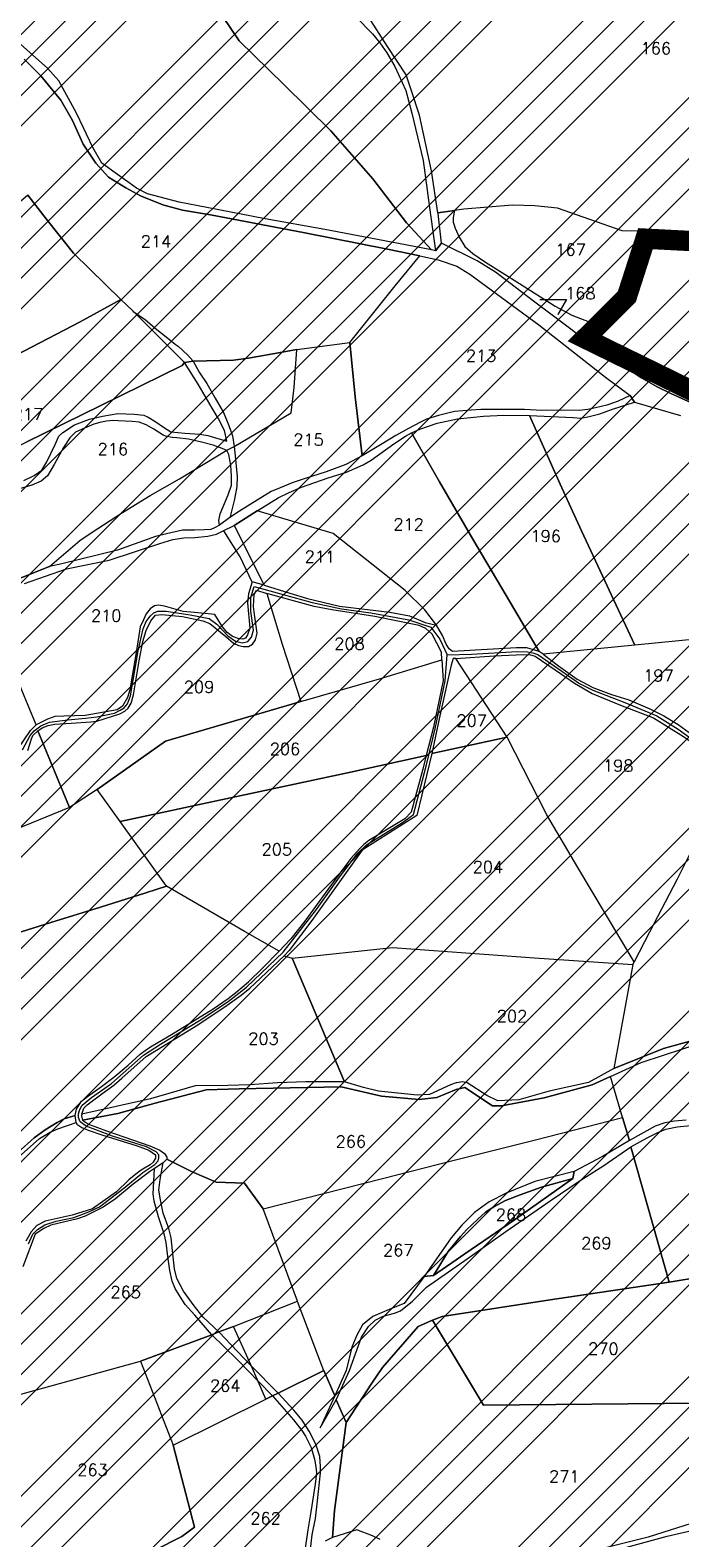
# Model space of a CAD drawing. Header units: metres. Extents: x 578835 to 593571, y 248557 to 255108.
# Tile 29 of 251: x 580615 to 580807, y 251923 to 252367. Entities that reach past the tile are written whole.
import ezdxf

# ---------------------------------------------------------------- set-up
doc = ezdxf.new("R2010")
doc.units = ezdxf.units.M
doc.linetypes.add('CACHEX2', pattern=[0.75, 0.5, -0.25])
doc.linetypes.add('SOLID_LINE', pattern=[0])
for name, color, linetype, lineweight in [('Cad-HYDROGRAPHI_COURS_D_EAU28', 5, 'SOLID_LINE', 0), ('Cad-PARCELLAIRE_PARCELLE1', 250, 'SOLID_LINE', 0), ('Cad-RESEAU_ROUT_AXE_DE_VOIE26', 255, 'SOLID_LINE', 0), ('Cad-RESEAU_ROUT_LIMITE_DE_VOIE_P23', 8, 'SOLID_LINE', 0), ('Cad-TOPONYMIE_DETAIL_PARCELLAIR181', 7, 'SOLID_LINE', 0), ('Cad-TOPONYMIE_NUMERO_DE_PARCELL182', 250, 'SOLID_LINE', 0), ('PLU', 7, 'CACHEX2', 5), ('PPRIF - contour', 10, 'Continuous', 9)]:
    doc.layers.add(name, color=color, linetype=linetype, lineweight=lineweight)
doc.styles.add('TEXTSTYLE_45_11', font='txt.shx', dxfattribs={"oblique": 50})

msp = doc.modelspace()

# ---------------------------------------------------------------- hatches: boundary and pattern name
at = {"layer": 'PPRIF - contour', "lineweight": 15}
h = msp.add_hatch(dxfattribs=at)
h.set_pattern_fill('ANSI34', color=30, scale=2, style=0)
h.paths.add_polyline_path([(583168.56, 249236.59), (583178.02, 249273.37), (583184.15, 249314.36), (583186.86, 249348.54), (583183.82, 249412.65), (583188.31, 249497.75), (583209.56, 249638.59), (583209.57, 249654.16), (583202.87, 249764.69), (583181.22, 249772.54), (583212.18, 249841.81), (583235.33, 249974.64), (583193.51, 249985.09), (583186.04, 250045.54), (583188.28, 250067.18), (583195.8, 250078.07), (583245.78, 250078.37), (583251.01, 250132.85), (583194.25, 250138.82), (583209.94, 250168.32), (583209.19, 250188.47), (583208.21, 250203.8), (583217.43, 250267.61), (583213.64, 250277.41), (583256.98, 250284.74), (583262.34, 250350.34), (583266.18, 250436.39), (583274.5, 250436.7), (583214.43, 250499.33), (583184.56, 250537.39), (583218.91, 250547.09), (583241.07, 250552.07), (583269.68, 250547.09), (583271.18, 250569.48), (583274.91, 250580.67), (583286.48, 250597.77), (583293.66, 250716.62), (583278.73, 250731.44), (583193.67, 250750.25), (583156.78, 250759.28), (583135.71, 250831.5), (583141.39, 250856.49), (583145.69, 250864.01), (583161.1, 250891.6), (583169.34, 250905.21), (583172.57, 250920.26), (583171.49, 250936.38), (583169.31, 250950.6), (583181.85, 251003.26), (583206.95, 251084.03), (583216.62, 251114.12), (583232.39, 251161.77), (583245.29, 251209.41), (583234.54, 251210.94), (583234.1, 251288.09), (583244.66, 251288.39), (583237.9, 251328.73), (583229.54, 251356.01), (583200.13, 251357.42), (583190.46, 251371.39), (583189.74, 251379.63), (583190.1, 251406.14), (583244.22, 251415.82), (583256.04, 251419.04), (583270.74, 251430.86), (583295.47, 251440.89), (583325.21, 251451.64), (583340.94, 251464.43), (583366, 251457.91), (583398.59, 251444.88), (583422.15, 251436.37), (583417.63, 251462.92), (583418.14, 251495.99), (583409.11, 251546.1), (583400.09, 251585.18), (583359.99, 251579.17), (583344.95, 251609.23), (583333.92, 251624.76), (583325.9, 251633.28), (583319.39, 251648.31), (583296.33, 251649.31), (583292.32, 251666.85), (583282.01, 251764.42), (583240.65, 251790.03), (583212.78, 251805.76), (583221.32, 251831.82), (583251.44, 251830.48), (583273.02, 251828.23), (583262.67, 251903.93), (583199.69, 251895.44), (583192.95, 251945.32), (583256.33, 251954.31), (583243.74, 252050.47), (583214.52, 252068.27), (583208.68, 252073.66), (583201.93, 252137.92), (583178.11, 252135.22), (583183.95, 252176.12), (583226.69, 252181.65), (583216.8, 252253.1), (583210.96, 252307.92), (583193.36, 252422.33), (583178.97, 252519.84), (583167.73, 252607.66), (583178.52, 252614.4), (583188.29, 252625.39), (583184.93, 252642.05), (583192.13, 252639.75), (583210.89, 252641.9), (583205.05, 252676.95), (583200.1, 252708.47), (583205.05, 252708.02), (583194.96, 252797.38), (583191.02, 252799.28), (583173.51, 252800.6), (583168.08, 252797.59), (583165.67, 252793.82), (583165.69, 252787.69), (583073.05, 252815.41), (583065.66, 252814.13), (583065.94, 252812.7), (583046.85, 252808.33), (583047.04, 252816.04), (582997.15, 252812.42), (582995.86, 252782.45), (582980.16, 252787.72), (582949.89, 252804.92), (582947.27, 252800.69), (582935.19, 252777.61), (582924.38, 252768.8), (582917.32, 252760.63), (582910.91, 252748.5), (582903.76, 252736.42), (582880, 252724.86), (582817.58, 252706.15), (582782.59, 252696.37), (582747.69, 252696.56), (582653.19, 252726.32), (582583.51, 252736.7), (582547.53, 252745.89), (582391.95, 252693.83), (582342.71, 252696.56), (582258, 252701.11), (582228.89, 252730.03), (582194.3, 252754.65), (582137.15, 252749.12), (582028.37, 252701.22), (581997.03, 252701.83), (581923.09, 252643.99), (581895.44, 252653.82), (581782.97, 252699.88), (581749.17, 252724.45), (581694.48, 252730.59), (581626.87, 252779.73), (581623.69, 252832.13), (581568.99, 252867.14), (581549.94, 252902.76), (581520.9, 252875.84), (581488.95, 252861.1), (581415.1, 252871.66), (581333.97, 252861.22), (581285.87, 252845.9), (581226.26, 252859.41), (581213.27, 252848.96), (581176.79, 252829.19), (581135.62, 252832.26), (581093.83, 252851.3), (581026.18, 252865.71), (580894.22, 252859.98), (580764.18, 252821.75), (580666.25, 252837.89), (580606.97, 252807.31), (580553.37, 252825.96), (580518.38, 252831.19), (580426.24, 252844.58), (580314.78, 252864.48), (580232.54, 252861.61), (580193.34, 252877.86), (579737.68, 252731.06), (579339.29, 252594.91), (579467.34, 252529.95), (579492.26, 252526.53), (579537.88, 252506.87), (579628.29, 252501.98), (579673.34, 252488.27), (579756.55, 252421.24), (579801.62, 252412.32), (579849.52, 252376.66), (579890.09, 252373.24), (579954.11, 252362.98), (580003.08, 252331.22), (580020.69, 252319.86), (580037.79, 252307.65), (580048.55, 252295.44), (580067.12, 252269.55), (580095.49, 252178.46), (580127.66, 252086.63), (580157.22, 252011.67), (580209.32, 251928.46), (580208.41, 251858.24), (580196.24, 251818.11), (580206.29, 251790.3), (580227.07, 251716.54), (580274.53, 251673.98), (580324.82, 251599.61), (580345.2, 251567.99), (580352.27, 251548.44), (580380.56, 251474.57), (580498.13, 251465.11), (580632.34, 251425.65), (580688.87, 251403.81), (580903, 251328.66), (581057.22, 251304.45), (581128.89, 251277.45), (581306.24, 251176.53), (581363.6, 251156.15), (581418.4, 251079.72), (581465.72, 250967.17), (581546.02, 250830.88), (581604.72, 250760.44), (581621.29, 250710.76), (581635.31, 250677.64), (581677.37, 250643.25), (581761.5, 250538.8), (581878.03, 250481.58), (581978.36, 250416.05), (582083.64, 250336.15), (582132.06, 250252.96), (582193.12, 250147.32), (582211.34, 250118.18), (582217.79, 250080.35), (582244.22, 249930.09), (582252.92, 249788.8), (582279.87, 249720.73), (582264.14, 249693.23), (582229.1, 249576.98), (582243.69, 249504.21), (582236.53, 249458.37), (582233.12, 249417.21), (582207.89, 249404.14), (582210.7, 249314.66), (582282.52, 249136.36), (582365.79, 249069.63), (582329.51, 248868.66), (582370.33, 248802.93), (582389.99, 248830.88), (582435.35, 248829.37), (582475.81, 248930.64), (582488.18, 248933.83), (582505.04, 248934.94), (582536.56, 248931.03), (582545.58, 248873.46), (582547.73, 248837.81), (582559.27, 248733.3), (582660.26, 248731.96), (582707.75, 248722.61), (582711.09, 248844.25), (582713.77, 248853.61), (582730.11, 248933.31), (582770.57, 249048.63), (582781.22, 249070.77), (582782.86, 249074.05), (582786.69, 249073.51), (582794.34, 249066.4), (582795.98, 249060.39), (582802, 249037.44), (582837.54, 249029.24), (582847.92, 249019.4), (582859.41, 249022.68), (582870.89, 249021.59), (582882.91, 249029.79), (582897.68, 249024.87), (582894.41, 249004.61), (582898.78, 248991.5), (582903.16, 248984.94), (582914.71, 248986.01), (582980.86, 249040.12), (583036.72, 249107.47), (583089.79, 249152.85), (583096.96, 249144.66), (583169.29, 249123.72), (583150.9, 249178.85), (583158.77, 249200.15)])

# ---------------------------------------------------------------- linework, layer by layer
at = {"layer": 'Cad-HYDROGRAPHI_COURS_D_EAU28'}
for points in [[(580711.14, 252371.31), (580716.08, 252366.37), (580718.28, 252363.66), (580720.26, 252360.71), (580722.66, 252356.67), (580725.88, 252349.57), (580727.67, 252342.93), (580731.06, 252328.94), (580732.87, 252315.15), (580734.66, 252302.37), (580736.45, 252304.64), (580735.4, 252313.36), (580735.3, 252313.58), (580733.45, 252325.9), (580729.95, 252342.33), (580727.54, 252349.49), (580725.99, 252354.26), (580720.51, 252362.62), (580714.66, 252371.61)], [(580815.15, 252255.22), (580804.01, 252260.31), (580799.99, 252262.21), (580795.4, 252264.84), (580788.94, 252269.1), (580783.36, 252272.87), (580779.44, 252275.33), (580779.44, 252275.33), (580779.44, 252275.33), (580774.93, 252278.97), (580763.95, 252287.2), (580752.33, 252296.04), (580746.95, 252299.38), (580736.45, 252304.64), (580734.66, 252302.37), (580733.5, 252302.61), (580721.68, 252304.87), (580702.01, 252308.58), (580684.43, 252311.8), (580667.18, 252315.16), (580659.05, 252316.72), (580649.78, 252319.18), (580646.51, 252320.81), (580644.32, 252322.41), (580640.21, 252325.29), (580636.26, 252328.2), (580633.65, 252332.78), (580630.87, 252338.57), (580628.76, 252342.96), (580623.62, 252352.45), (580620.25, 252356.19), (580609.75, 252365.57)], [(580613.36, 252358.85), (580618.3, 252353.91), (580624.16, 252346.81), (580627.63, 252340.75), (580630.76, 252333.77), (580634.53, 252328.17), (580638.25, 252324.02), (580643.3, 252320.87), (580647.69, 252318.57), (580654.25, 252315.88), (580660.07, 252314.35), (580668.27, 252312.91), (580696.15, 252307.65), (580720.45, 252302.86), (580730.01, 252300.88), (580735.39, 252299.65), (580740.98, 252297.77), (580744.81, 252295.42), (580765.09, 252280.49), (580784.75, 252265.07), (580792.04, 252259.66), (580793.34, 252257.75), (580806.87, 252253.76)], [(580613.5, 252204.25), (580625.83, 252208.52), (580638.47, 252211.13), (580653.4, 252216.05), (580657.17, 252217.25), (580660.42, 252217.74), (580663.71, 252217.79), (580667.56, 252218.22), (580670.07, 252218.76), (580672.21, 252219.83), (580675.29, 252221.32), (580682.1, 252225.68), (580688.3, 252229.53), (580691.46, 252231.12), (580695.12, 252232.66), (580703.05, 252235.44), (580708.44, 252237.11), (580713.29, 252239.19), (580715.65, 252240.61), (580722.33, 252245.4), (580725.85, 252247.7), (580727.59, 252248.62), (580730.05, 252249.72), (580735.1, 252251.47), (580741.18, 252252.76), (580748.85, 252253.61), (580754.84, 252253.89), (580762.36, 252253.74), (580775.26, 252253.14), (580777.51, 252252.99), (580779.53, 252253.37), (580783.09, 252254.23), (580786.84, 252255.66), (580793.34, 252257.75), (580792.04, 252259.66), (580788.54, 252258.03), (580785.18, 252256.85), (580781.79, 252256.02), (580779.6, 252255.5), (580776.98, 252255.29), (580772.28, 252255.34), (580766.02, 252255.27), (580760.9, 252255.51), (580753.39, 252255.56), (580748.03, 252255.56), (580745.17, 252255.32), (580740.26, 252254.91), (580735.57, 252253.74), (580732.03, 252252.67), (580730.21, 252251.84), (580726.66, 252249.99), (580722.95, 252247.9), (580718.95, 252245.45), (580713.07, 252241.84), (580708.17, 252239.31), (580702.42, 252237.17), (580695.92, 252235.06), (580692.39, 252233.88), (580688.8, 252232.47), (580686.24, 252231.36), (580679.97, 252227.5), (580676.84, 252225.56), (580674.03, 252223.66), (580671, 252221.41), (580669.5, 252220.61), (580668.38, 252220.19), (580666.5, 252220.03), (580663.62, 252220.01), (580660.08, 252219.94), (580655.3, 252218.88), (580652.08, 252218.05), (580640.87, 252214.11), (580624.47, 252210.07), (580620.83, 252209.22), (580607.75, 252204.01)], [(580810.46, 252069.46), (580801.85, 252067.08), (580787.25, 252061.19), (580779.76, 252057.1), (580768.18, 252054.58), (580759.25, 252051.95), (580753.01, 252051.65), (580749.74, 252053.28), (580743.99, 252057.03), (580742.66, 252057.26), (580740.78, 252057), (580739.1, 252056.41), (580732.91, 252053.55), (580729.21, 252053.36), (580717.82, 252054.53), (580713.37, 252055.61), (580707.79, 252057.26), (580707.79, 252057.26), (580707.79, 252057.26), (580696.41, 252057.32), (580688.11, 252056.96), (580679.92, 252056.39), (580673.43, 252056.19), (580663.79, 252056.06), (580650.59, 252052.3), (580630.37, 252047.71), (580630.23, 252047.26), (580630.59, 252045.95), (580640.98, 252047.93), (580652.01, 252050.96), (580667.02, 252054.88), (580676.8, 252055.25), (580706.84, 252055.84), (580718.77, 252053.04), (580729.81, 252052.07), (580735.04, 252052.62), (580740.7, 252054.98), (580743.28, 252055.64), (580751.48, 252050.19), (580754.12, 252050.19), (580766.7, 252052.57), (580780.8, 252056.42), (580786.29, 252058.87), (580795.26, 252062.97), (580801.83, 252065.18), (580828.88, 252074.01)], [(580609.8, 252033.41), (580617.86, 252040.54), (580621.07, 252042.48), (580623.3, 252043.45), (580628.66, 252045.34), (580628.42, 252047.33), (580628.42, 252047.33), (580628.42, 252047.33), (580625.12, 252046.38), (580623.06, 252045.32), (580619.53, 252043.13), (580616.35, 252040.75), (580611.51, 252036.45)], [(580808.54, 252046.01), (580805.09, 252045.72), (580802.26, 252045.15), (580799.45, 252044.26), (580791.82, 252039.94), (580783.87, 252035.27), (580775.5, 252030.89), (580775.11, 252028.74), (580757.9, 252016.62), (580743.32, 252006.6), (580734.05, 252000.14), (580731.34, 251999.92), (580725.41, 251991.96), (580721.66, 251990.42), (580716.17, 251988.07), (580713.17, 251985.6), (580711.44, 251982.55), (580709.99, 251979.09), (580708.34, 251972.15), (580705, 251964.74), (580700.6, 251955.23), (580705.35, 251963.54), (580709.25, 251972.12), (580712.8, 251982), (580714.85, 251985.18), (580716.84, 251987.01), (580719.21, 251988.22), (580722.52, 251989.04), (580724.28, 251989.75), (580727.91, 251992.61), (580732.02, 251996.74), (580744.02, 252005.09), (580755.38, 252013.17), (580768.48, 252022.17), (580777.3, 252028.15), (580784.26, 252032.62), (580792.21, 252038.08), (580797.02, 252040.82), (580800.19, 252042.31), (580802.58, 252043.29), (580805.9, 252044.01), (580809.98, 252044.46)], [(580785.65, 251918.6), (580802.99, 251923.27), (580815.36, 251926.19), (580824.07, 251928.36), (580829.46, 251930.04), (580847.11, 251935.85), (580849.83, 251936.86), (580854.62, 251938.71), (580860.98, 251941.47), (580872.91, 251946.81), (580878.05, 251949.34), (580878.29, 251951.49), (580877.44, 251950.85), (580859.03, 251942.2), (580844.39, 251936.86), (580833.83, 251932.96), (580820.12, 251929.38), (580810.01, 251927.09), (580797.32, 251923.02), (580769.78, 251916.17)], [(580718.33, 251922.37), (580716.1, 251923.41), (580711.43, 251925.14), (580704.28, 251922.88), (580702.14, 251921.81)]]:
    msp.add_lwpolyline(points, dxfattribs=at)
msp.add_lwpolyline([(580775.11, 252028.74), (580775.5, 252030.89), (580763.96, 252027.93), (580755.52, 252024.44), (580750.45, 252021.91), (580746.1, 252018.75), (580742.37, 252014.99), (580739.3, 252011.28), (580731.34, 251999.92), (580734.05, 252000.14), (580738.4, 252007.3), (580741.98, 252011.72), (580743.8, 252013.66), (580747.09, 252016.83), (580749.39, 252018.81), (580751.81, 252020.46), (580755.28, 252022.31), (580759.59, 252024), (580765.92, 252026.19), (580775.11, 252028.74), (580775.11, 252028.74)], close=True, dxfattribs=at)
at = {"layer": 'Cad-PARCELLAIRE_PARCELLE1'}
for points in [[(580671.89, 252371.51), (580676.79, 252364.23), (580689.97, 252351.39), (580703.8, 252337.71), (580716.17, 252323.58), (580726.07, 252310.58), (580733.5, 252302.61), (580733.5, 252302.61), (580733.5, 252302.61), (580721.68, 252304.87), (580702.01, 252308.58), (580684.43, 252311.8), (580667.18, 252315.16), (580659.05, 252316.72), (580649.78, 252319.18), (580646.51, 252320.81), (580644.32, 252322.41), (580640.21, 252325.29), (580636.26, 252328.2), (580633.65, 252332.78), (580630.87, 252338.57), (580628.76, 252342.96), (580623.62, 252352.45), (580620.25, 252356.19), (580609.75, 252365.57)], [(580711.14, 252371.31), (580716.08, 252366.37), (580718.28, 252363.66), (580720.26, 252360.71), (580722.66, 252356.67), (580725.88, 252349.57), (580727.67, 252342.93), (580731.06, 252328.94), (580732.87, 252315.15), (580734.66, 252302.37), (580733.5, 252302.61), (580726.07, 252310.58), (580716.17, 252323.58), (580703.8, 252337.71), (580689.97, 252351.39), (580676.79, 252364.23), (580671.89, 252371.51)], [(580817.28, 252303.99), (580799.47, 252308.09), (580795.01, 252308.16), (580795.01, 252308.16), (580795.01, 252308.16), (580789.64, 252308.28), (580770.63, 252314.95), (580763.9, 252315.62), (580757.37, 252315.85), (580742.96, 252314.66), (580740.27, 252314.21), (580735.3, 252313.58), (580733.45, 252325.9), (580729.95, 252342.33), (580727.54, 252349.49), (580725.99, 252354.26), (580720.51, 252362.62), (580714.66, 252371.61)], [(580614.47, 252318.71), (580619.81, 252311.79), (580627.91, 252301.65), (580632.75, 252296.93), (580641.83, 252287.98), (580645.4, 252284.6), (580660.67, 252269.37), (580663.19, 252269.8), (580675.12, 252270.12), (580679.52, 252270.71), (580689.43, 252272.42), (580693.74, 252273.23), (580709.38, 252275.31), (580709.38, 252275.31), (580709.38, 252275.31), (580722.75, 252292.02), (580730.01, 252300.88), (580720.45, 252302.86), (580696.15, 252307.65), (580668.27, 252312.91), (580660.07, 252314.35), (580654.25, 252315.88), (580647.69, 252318.57), (580643.3, 252320.87), (580638.25, 252324.02), (580634.53, 252328.17), (580630.76, 252333.77), (580627.63, 252340.75), (580624.16, 252346.81), (580618.3, 252353.91), (580613.36, 252358.85)], [(580817.28, 252303.99), (580799.47, 252308.09), (580795.01, 252308.16), (580795.17, 252304.28), (580794.89, 252302.7), (580794.23, 252300.75), (580793.36, 252299.23), (580791.24, 252296.04), (580790.91, 252294.01), (580790.93, 252290.89), (580790.67, 252288.97), (580790.13, 252287.47), (580788.88, 252285.69), (580786.84, 252283.41), (580783.33, 252280.11), (580783.33, 252280.11), (580783.33, 252280.11), (580781.36, 252278.05), (580779.44, 252275.33), (580783.36, 252272.87), (580788.94, 252269.1), (580795.4, 252264.84), (580799.99, 252262.21), (580804.01, 252260.31), (580815.15, 252255.22)], [(580607.75, 252204.01), (580620.83, 252209.22), (580629.75, 252216.87), (580633.11, 252219.16), (580642.34, 252225.15), (580650.5, 252230.18), (580659.15, 252235.14), (580673.12, 252243.54), (580675.26, 252244.61), (580692.07, 252254.59), (580692.94, 252262.02), (580693.74, 252273.23), (580693.74, 252273.23), (580693.74, 252273.23), (580689.43, 252272.42), (580679.52, 252270.71), (580675.12, 252270.12), (580663.19, 252269.8), (580660.67, 252269.37), (580659.92, 252268.53), (580636.01, 252256.73), (580613.99, 252245.87)], [(580812.42, 252187.89), (580793.44, 252186.1), (580777.71, 252219.78), (580771.45, 252233.53), (580762.36, 252253.74), (580762.36, 252253.74), (580762.36, 252253.74), (580775.26, 252253.14), (580777.51, 252252.99), (580779.53, 252253.37), (580783.09, 252254.23), (580786.84, 252255.66), (580793.34, 252257.75), (580806.87, 252253.76)], [(580613.5, 252204.25), (580625.83, 252208.52), (580638.47, 252211.13), (580653.4, 252216.05), (580657.17, 252217.25), (580660.42, 252217.74), (580663.71, 252217.79), (580667.56, 252218.22), (580670.07, 252218.76), (580672.21, 252219.83), (580675.29, 252221.32), (580684.09, 252203.77), (580680.63, 252204.7), (580679.52, 252201.16), (580679.25, 252198.57), (580679.87, 252191.04), (580679.21, 252189.09), (580678.62, 252188.16), (580677.82, 252187.86), (580676.42, 252187.97), (580674.8, 252188.61), (580673.21, 252189.82), (580671.83, 252191.49), (580669.56, 252195.09), (580663.58, 252195.71), (580660.26, 252195.99), (580654.77, 252197.54), (580653.01, 252197.85), (580651.79, 252197.63), (580650.47, 252196.74), (580649.35, 252195.31), (580648.51, 252193.57), (580647.61, 252191.48), (580646.46, 252184.48), (580644.54, 252172.84), (580643.82, 252170.66), (580642.38, 252168.09), (580640.83, 252166.95), (580631.32, 252165.28), (580625.07, 252165.09), (580622.44, 252164.99), (580620.2, 252164.24), (580616.88, 252162.52), (580616.88, 252162.52), (580616.88, 252162.52), (580610.28, 252178.46)], [(580611.54, 252155.38), (580615.2, 252160.93), (580616.88, 252162.52), (580616.88, 252162.52), (580616.88, 252162.52), (580610.28, 252178.46)], [(580614.46, 252154.96), (580615.49, 252158.39), (580615.9, 252159.43), (580617.35, 252160.78), (580626.73, 252138.15), (580626.73, 252138.15), (580626.73, 252138.15), (580610.63, 252131.57)], [(580611.51, 252036.45), (580616.35, 252040.75), (580619.53, 252043.13), (580623.06, 252045.32), (580625.12, 252046.38), (580628.42, 252047.33), (580628.83, 252049.26), (580629.55, 252050.54), (580630.28, 252051.61), (580632.07, 252052.99), (580636.2, 252055.89), (580639.84, 252058.65), (580644, 252062.22), (580647.6, 252065.42), (580649.46, 252066.8), (580651.1, 252067.94), (580656.85, 252071.2), (580669.08, 252078.8), (580673.52, 252081.84), (580675.77, 252083.59), (580679.54, 252086.8), (580683.66, 252090.82), (580688.6, 252095.8), (580678.48, 252101.53), (580655.36, 252114.99), (580655.36, 252114.99), (580655.36, 252114.99), (580649.26, 252113.04), (580635.92, 252108.82), (580621.22, 252104.24), (580605.23, 252099.24)], [(580808.54, 252046.01), (580805.09, 252045.72), (580802.26, 252045.15), (580799.45, 252044.26), (580791.82, 252039.94), (580789.76, 252046.79), (580786.29, 252058.87), (580786.29, 252058.87), (580786.29, 252058.87), (580795.26, 252062.97), (580801.83, 252065.18), (580828.88, 252074.01)], [(580609.8, 252033.41), (580617.86, 252040.54), (580621.07, 252042.48), (580623.3, 252043.45), (580628.66, 252045.34), (580628.87, 252044.8), (580630.36, 252043.81), (580632.23, 252043.07), (580636.31, 252041.64), (580646.72, 252038.37), (580650.12, 252037.09), (580652.12, 252035.81), (580652.13, 252034.81), (580651.39, 252033.63), (580650.48, 252032.78), (580647.88, 252031.22), (580646.25, 252030.08), (580644.25, 252028.35), (580640.58, 252024.82), (580636.61, 252022.04), (580633.5, 252019.88), (580627.48, 252017.94), (580619.55, 252016.16), (580617.09, 252014.95), (580615.43, 252013.04), (580613.85, 252010.34)], [(580598.07, 251961.22), (580647.62, 251974.92), (580668.73, 251982.68), (580670.8, 251983.53), (580675.04, 251985.1), (580693.96, 251992.58), (580683.86, 252019.83), (580678.29, 252027.39), (580670.02, 252027.71), (580662.75, 252030.89), (580655.45, 252034.53), (580654.38, 252033.44), (580651.8, 252031.77), (580650.31, 252030.75), (580645.51, 252027.13), (580640.26, 252022.79), (580636.67, 252020.37), (580631.37, 252017.7), (580629.14, 252016.85), (580621.2, 252015.07), (580619.15, 252014.01), (580616.65, 252012.35), (580613, 252002.69)], [(580718.33, 251922.37), (580716.1, 251923.41), (580711.43, 251925.14), (580704.28, 251922.88), (580704.85, 251930.84), (580707.14, 251947.87), (580708.29, 251956.87), (580715.83, 251968.42), (580719.07, 251973.04), (580729.52, 251985.17), (580733.81, 251986.97), (580748.76, 251961.91), (580812.67, 251962.53), (580812.67, 251962.53), (580812.67, 251962.53), (580820.12, 251929.38), (580810.01, 251927.09), (580797.32, 251923.02), (580769.78, 251916.17)], [(580643.92, 251915.19), (580659.82, 251923.2), (580663.63, 251925.97), (580657.26, 251950.19), (580684.64, 251963.72), (580686.62, 251964.66), (580688.3, 251965.47), (580701.75, 251972.16), (580705, 251964.74), (580700.6, 251955.23), (580705.35, 251963.54), (580708.29, 251956.87), (580707.14, 251947.87), (580704.85, 251930.84), (580704.28, 251922.88), (580702.14, 251921.81)], [(580785.65, 251918.6), (580802.99, 251923.27), (580815.36, 251926.19), (580824.07, 251928.36), (580829.46, 251930.04), (580847.11, 251935.85), (580849.83, 251936.86), (580854.62, 251938.71), (580860.98, 251941.47), (580872.91, 251946.81), (580878.05, 251949.34), (580876.29, 251939.84), (580874.73, 251928.79), (580874.03, 251919.36)]]:
    msp.add_lwpolyline(points, dxfattribs=at)
for points in [[(580533.65, 252248.69), (580545.53, 252237.63), (580576.76, 252253.71), (580608.51, 252270.28), (580629.84, 252281.41), (580641.83, 252287.98), (580632.75, 252296.93), (580627.91, 252301.65), (580619.81, 252311.79), (580614.47, 252318.71), (580601.61, 252307.72), (580591, 252298.48), (580572.04, 252281.75), (580552.8, 252265.21), (580533.65, 252248.69), (580533.65, 252248.69)], [(580795.01, 252308.16), (580789.64, 252308.28), (580770.63, 252314.95), (580763.9, 252315.62), (580757.37, 252315.85), (580742.96, 252314.66), (580740.27, 252314.21), (580739.87, 252312.17), (580739.9, 252310.83), (580740.46, 252308.98), (580741.58, 252306.4), (580743.3, 252303.65), (580745.62, 252301.51), (580749.37, 252299.02), (580759.37, 252292.72), (580769.98, 252286.02), (580774.81, 252283.41), (580783.33, 252280.11), (580786.84, 252283.41), (580788.88, 252285.69), (580790.13, 252287.47), (580790.67, 252288.97), (580790.93, 252290.89), (580790.91, 252294.01), (580791.24, 252296.04), (580793.36, 252299.23), (580794.23, 252300.75), (580794.89, 252302.7), (580795.17, 252304.28), (580795.01, 252308.16), (580795.01, 252308.16)], [(580783.33, 252280.11), (580781.36, 252278.05), (580779.44, 252275.33), (580774.93, 252278.97), (580763.95, 252287.2), (580752.33, 252296.04), (580746.95, 252299.38), (580736.45, 252304.64), (580735.4, 252313.36), (580735.3, 252313.58), (580740.27, 252314.21), (580739.87, 252312.17), (580739.9, 252310.83), (580740.46, 252308.98), (580741.58, 252306.4), (580743.3, 252303.65), (580745.62, 252301.51), (580749.37, 252299.02), (580759.37, 252292.72), (580769.98, 252286.02), (580774.81, 252283.41), (580783.33, 252280.11), (580783.33, 252280.11)], [(580713.07, 252241.84), (580710.96, 252259.27), (580709.38, 252275.31), (580722.75, 252292.02), (580730.01, 252300.88), (580735.39, 252299.65), (580740.98, 252297.77), (580744.81, 252295.42), (580765.09, 252280.49), (580784.75, 252265.07), (580792.04, 252259.66), (580788.54, 252258.03), (580785.18, 252256.85), (580781.79, 252256.02), (580779.6, 252255.5), (580776.98, 252255.29), (580772.28, 252255.34), (580766.02, 252255.27), (580760.9, 252255.51), (580753.39, 252255.56), (580748.03, 252255.56), (580745.17, 252255.32), (580740.26, 252254.91), (580735.57, 252253.74), (580732.03, 252252.67), (580730.21, 252251.84), (580726.66, 252249.99), (580722.95, 252247.9), (580718.95, 252245.45), (580713.07, 252241.84), (580713.07, 252241.84)], [(580579.91, 252229.56), (580581.5, 252230.25), (580613.99, 252245.87), (580636.01, 252256.73), (580659.92, 252268.53), (580660.67, 252269.37), (580645.4, 252284.6), (580641.83, 252287.98), (580629.84, 252281.41), (580608.51, 252270.28), (580576.76, 252253.71), (580579.91, 252229.56), (580579.91, 252229.56)], [(580620.83, 252209.22), (580629.75, 252216.87), (580633.11, 252219.16), (580642.34, 252225.15), (580650.5, 252230.18), (580659.15, 252235.14), (580673.12, 252243.54), (580675.26, 252244.61), (580692.07, 252254.59), (580692.94, 252262.02), (580693.74, 252273.23), (580709.38, 252275.31), (580710.96, 252259.27), (580713.07, 252241.84), (580708.17, 252239.31), (580702.42, 252237.17), (580695.92, 252235.06), (580692.39, 252233.88), (580688.8, 252232.47), (580686.24, 252231.36), (580679.97, 252227.5), (580676.84, 252225.56), (580674.03, 252223.66), (580671, 252221.41), (580669.5, 252220.61), (580668.38, 252220.19), (580666.5, 252220.03), (580663.62, 252220.01), (580660.08, 252219.94), (580655.3, 252218.88), (580652.08, 252218.05), (580640.87, 252214.11), (580624.47, 252210.07), (580620.83, 252209.22), (580620.83, 252209.22)], [(580766.38, 252183.4), (580765.25, 252184.19), (580756.72, 252198.54), (580745.68, 252217.35), (580735.87, 252234.26), (580727.59, 252248.62), (580730.05, 252249.72), (580735.1, 252251.47), (580741.18, 252252.76), (580748.85, 252253.61), (580754.84, 252253.89), (580762.36, 252253.74), (580771.45, 252233.53), (580777.71, 252219.78), (580793.44, 252186.1), (580766.38, 252183.4), (580766.38, 252183.4)], [(580765.25, 252184.19), (580761.62, 252185.24), (580758.4, 252185.3), (580739.62, 252184.19), (580738.65, 252185), (580737.79, 252186.38), (580736.76, 252188.86), (580734.94, 252191.93), (580731.51, 252196.45), (580725.75, 252202.21), (580704.51, 252218.95), (580682.1, 252225.68), (580688.3, 252229.53), (580691.46, 252231.12), (580695.12, 252232.66), (580703.05, 252235.44), (580708.44, 252237.11), (580713.29, 252239.19), (580715.65, 252240.61), (580722.33, 252245.4), (580725.85, 252247.7), (580727.59, 252248.62), (580735.87, 252234.26), (580745.68, 252217.35), (580756.72, 252198.54), (580765.25, 252184.19), (580765.25, 252184.19)], [(580675.29, 252221.32), (580684.09, 252203.77), (580691.7, 252201.39), (580696.86, 252199.81), (580706.36, 252197.59), (580721.18, 252195.81), (580726.96, 252194.73), (580731.65, 252192.77), (580734.94, 252191.93), (580731.51, 252196.45), (580725.75, 252202.21), (580704.51, 252218.95), (580682.1, 252225.68), (580675.29, 252221.32), (580675.29, 252221.32)], [(580634.85, 252143.5), (580626.73, 252138.15), (580617.35, 252160.78), (580618.68, 252161.67), (580620.44, 252162.37), (580622.38, 252162.76), (580627.21, 252163.04), (580633.04, 252163.42), (580634.83, 252163.68), (580641.58, 252165.79), (580643.08, 252166.59), (580644.08, 252167.45), (580644.94, 252168.97), (580645.65, 252171.37), (580647.28, 252181.43), (580648.38, 252187.09), (580649.34, 252190.4), (580650.68, 252193.19), (580652.11, 252194.87), (580653.98, 252195.14), (580660.05, 252194.52), (580666.09, 252193.24), (580668.13, 252192.41), (580672.82, 252188.57), (580675.12, 252186.64), (580676.58, 252185.98), (580677.93, 252185.64), (580679.49, 252185.66), (580680.67, 252186.32), (580681.55, 252187.62), (580682.05, 252189.55), (580681.27, 252195.06), (580680.98, 252197.49), (580681.19, 252200.97), (580681.83, 252202.24), (580684.95, 252201.28), (580689.4, 252186.37), (580694.94, 252169.45), (580690.59, 252168.19), (580679.48, 252164.93), (580655.02, 252157.77), (580634.85, 252143.5), (580634.85, 252143.5)], [(580694.94, 252169.45), (580718.12, 252176.16), (580736.53, 252181.71), (580736.42, 252184.03), (580733.67, 252189.27), (580731.8, 252191.01), (580729.83, 252191.85), (580716.75, 252194.55), (580704.06, 252196.5), (580698.88, 252197.42), (580684.95, 252201.28), (580689.4, 252186.37), (580694.94, 252169.45), (580694.94, 252169.45)], [(580793.44, 252186.1), (580766.38, 252183.4), (580770.87, 252179.98), (580776.4, 252175.98), (580781.05, 252173.59), (580786.58, 252171.48), (580791.65, 252169.89), (580797.89, 252167.29), (580802.02, 252165.18), (580806.19, 252162.63), (580811.62, 252158.74), (580814.6, 252156.64), (580814.43, 252160.64), (580814.39, 252162.2), (580812.42, 252187.89), (580793.44, 252186.1), (580793.44, 252186.1)], [(580641.66, 252134.03), (580634.85, 252143.5), (580655.02, 252157.77), (580679.48, 252164.93), (580690.59, 252168.19), (580694.94, 252169.45), (580718.12, 252176.16), (580736.53, 252181.71), (580736.86, 252175.6), (580734.05, 252161.88), (580731.86, 252153.56), (580710.09, 252148.74), (580672.84, 252140.75), (580641.66, 252134.03), (580641.66, 252134.03)], [(580755.82, 252158.9), (580740.69, 252182.16), (580739.87, 252182.09), (580739.29, 252180.15), (580738.25, 252175.83), (580735.74, 252164.36), (580733.54, 252154.15), (580755.82, 252158.9), (580755.82, 252158.9)], [(580815.07, 252154), (580816.1, 252137.6), (580812.29, 252129.8), (580805.86, 252117.01), (580797.75, 252101.4), (580793.2, 252092.67), (580776.64, 252120.49), (580767.52, 252136.01), (580755.82, 252158.9), (580740.69, 252182.16), (580751.93, 252182.87), (580760.63, 252183.26), (580762.69, 252183.2), (580764.05, 252182.77), (580771.82, 252177.5), (580775.59, 252174.8), (580780.86, 252171.78), (580789.23, 252168.35), (580798.94, 252164.59), (580807.8, 252159.08), (580815.07, 252154), (580815.07, 252154)], [(580690.03, 252094.46), (580692.4, 252093.77), (580721.98, 252096.9), (580765.17, 252093.8), (580792.86, 252091.86), (580793.2, 252092.67), (580776.64, 252120.49), (580767.52, 252136.01), (580755.82, 252158.9), (580733.54, 252154.15), (580729.13, 252135.84), (580712.99, 252125.58), (580698.15, 252104.84), (580691.55, 252096.04), (580690.03, 252094.46), (580690.03, 252094.46)], [(580641.66, 252134.03), (580672.84, 252140.75), (580710.09, 252148.74), (580731.86, 252153.56), (580730.88, 252149.47), (580727.48, 252136.81), (580725.58, 252134.87), (580720.24, 252131.64), (580714.99, 252128.42), (580713.52, 252127.29), (580712.22, 252125.95), (580709.66, 252123.18), (580707.87, 252120.81), (580702.91, 252114.04), (580696.11, 252104.66), (580692.01, 252099.43), (580688.6, 252095.8), (580678.48, 252101.53), (580655.36, 252114.99), (580641.66, 252134.03), (580641.66, 252134.03)], [(580634.85, 252143.5), (580626.73, 252138.15), (580610.63, 252131.57), (580591.32, 252123.84), (580563.72, 252112.74), (580548.57, 252106.69), (580546.18, 252106.72), (580547.57, 252102.82), (580550.39, 252094.69), (580553.19, 252086.68), (580554.3, 252083.31), (580581.07, 252091.56), (580599.37, 252097.31), (580605.23, 252099.24), (580621.22, 252104.24), (580635.92, 252108.82), (580649.26, 252113.04), (580655.36, 252114.99), (580641.66, 252134.03), (580634.85, 252143.5), (580634.85, 252143.5)], [(580816.1, 252137.6), (580812.29, 252129.8), (580805.86, 252117.01), (580797.75, 252101.4), (580793.2, 252092.67), (580792.86, 252091.86), (580787.25, 252061.19), (580801.85, 252067.08), (580810.46, 252069.46), (580832.47, 252076.43), (580843.84, 252082.38), (580843.42, 252084.58), (580841.13, 252101.11), (580839.23, 252115.11), (580836.56, 252135.4), (580816.1, 252137.6), (580816.1, 252137.6)], [(580692.4, 252093.77), (580721.98, 252096.9), (580765.17, 252093.8), (580792.86, 252091.86), (580787.25, 252061.19), (580779.76, 252057.1), (580768.18, 252054.58), (580759.25, 252051.95), (580753.01, 252051.65), (580749.74, 252053.28), (580743.99, 252057.03), (580742.66, 252057.26), (580740.78, 252057), (580739.1, 252056.41), (580732.91, 252053.55), (580729.21, 252053.36), (580717.82, 252054.53), (580713.37, 252055.61), (580707.79, 252057.26), (580692.4, 252093.77), (580692.4, 252093.77)], [(580707.79, 252057.26), (580696.41, 252057.32), (580688.11, 252056.96), (580679.92, 252056.39), (580673.43, 252056.19), (580663.79, 252056.06), (580650.59, 252052.3), (580630.37, 252047.71), (580630.96, 252049.54), (580631.94, 252050.53), (580636.28, 252053.78), (580639.78, 252056.3), (580642.17, 252058.39), (580649.3, 252064.78), (580664.53, 252074.07), (580673.19, 252079.91), (580677.32, 252082.83), (580679.94, 252084.93), (580683.08, 252087.87), (580690.03, 252094.46), (580692.4, 252093.77), (580707.79, 252057.26), (580707.79, 252057.26)], [(580655.45, 252034.53), (580662.75, 252030.89), (580670.02, 252027.71), (580678.29, 252027.39), (580683.86, 252019.83), (580719.05, 252028.77), (580739.72, 252034.05), (580764.1, 252040.2), (580789.76, 252046.79), (580786.29, 252058.87), (580780.8, 252056.42), (580766.7, 252052.57), (580754.12, 252050.19), (580751.48, 252050.19), (580743.28, 252055.64), (580740.7, 252054.98), (580735.04, 252052.62), (580729.81, 252052.07), (580718.77, 252053.04), (580706.84, 252055.84), (580676.8, 252055.25), (580667.02, 252054.88), (580652.01, 252050.96), (580640.98, 252047.93), (580630.59, 252045.95), (580632.34, 252044.76), (580637.69, 252042.86), (580650.42, 252038.45), (580653.33, 252037.14), (580654.73, 252036.14), (580655.4, 252035.08), (580655.45, 252034.53), (580655.45, 252034.53)], [(580845.4, 252014.96), (580832.45, 252009.1), (580813.11, 251999.8), (580803.52, 251998.22), (580792.21, 252038.08), (580797.02, 252040.82), (580800.19, 252042.31), (580802.58, 252043.29), (580805.9, 252044.01), (580809.98, 252044.46), (580811.76, 252044.94), (580815.2, 252046.12), (580821.62, 252048.22), (580828.9, 252048.93), (580831.94, 252049.07), (580838.93, 252050.21), (580845.4, 252014.96), (580845.4, 252014.96)], [(580791.82, 252039.94), (580783.87, 252035.27), (580775.5, 252030.89), (580763.96, 252027.93), (580755.52, 252024.44), (580750.45, 252021.91), (580746.1, 252018.75), (580742.37, 252014.99), (580739.3, 252011.28), (580731.34, 251999.92), (580725.41, 251991.96), (580721.66, 251990.42), (580716.17, 251988.07), (580713.17, 251985.6), (580711.44, 251982.55), (580709.99, 251979.09), (580708.34, 251972.15), (580705, 251964.74), (580701.75, 251972.16), (580688.3, 251965.47), (580686.62, 251964.66), (580684.64, 251963.72), (580682.41, 251968.88), (580680.28, 251973.61), (580675.04, 251985.1), (580693.96, 251992.58), (580683.86, 252019.83), (580719.05, 252028.77), (580739.72, 252034.05), (580764.1, 252040.2), (580789.76, 252046.79), (580791.82, 252039.94), (580791.82, 252039.94)], [(580803.52, 251998.22), (580768.43, 251992.97), (580736.6, 251988.09), (580733.81, 251986.97), (580729.52, 251985.17), (580719.07, 251973.04), (580715.83, 251968.42), (580708.29, 251956.87), (580705.35, 251963.54), (580709.25, 251972.12), (580712.8, 251982), (580714.85, 251985.18), (580716.84, 251987.01), (580719.21, 251988.22), (580722.52, 251989.04), (580724.28, 251989.75), (580727.91, 251992.61), (580732.02, 251996.74), (580744.02, 252005.09), (580755.38, 252013.17), (580768.48, 252022.17), (580777.3, 252028.15), (580784.26, 252032.62), (580792.21, 252038.08), (580803.52, 251998.22), (580803.52, 251998.22)], [(580734.05, 252000.14), (580743.32, 252006.6), (580757.9, 252016.62), (580775.11, 252028.74), (580765.92, 252026.19), (580759.59, 252024), (580755.28, 252022.31), (580751.81, 252020.46), (580749.39, 252018.81), (580747.09, 252016.83), (580743.8, 252013.66), (580741.98, 252011.72), (580738.4, 252007.3), (580734.05, 252000.14), (580734.05, 252000.14)], [(580812.67, 251962.53), (580748.76, 251961.91), (580733.81, 251986.97), (580736.6, 251988.09), (580768.43, 251992.97), (580803.52, 251998.22), (580813.11, 251999.8), (580817.84, 251976.56), (580812.67, 251962.53), (580812.67, 251962.53)], [(580647.62, 251974.92), (580657.26, 251950.19), (580684.64, 251963.72), (580682.41, 251968.88), (580680.28, 251973.61), (580675.04, 251985.1), (580670.8, 251983.53), (580668.73, 251982.68), (580647.62, 251974.92), (580647.62, 251974.92)], [(580647.62, 251974.92), (580657.26, 251950.19), (580663.63, 251925.97), (580659.82, 251923.2), (580643.92, 251915.19), (580627.99, 251907.52), (580612.82, 251899.68), (580605.07, 251895.69), (580599.2, 251892.86), (580597.75, 251905.45), (580594.25, 251921.78), (580593.78, 251924.41), (580593.7, 251929.42), (580595.03, 251936.1), (580595.34, 251938.47), (580595.39, 251940.82), (580594.81, 251945.78), (580596.53, 251951.83), (580597.51, 251958.94), (580598.07, 251961.22), (580647.62, 251974.92), (580647.62, 251974.92)]]:
    msp.add_lwpolyline(points, close=True, dxfattribs=at)
at = {"layer": 'Cad-RESEAU_ROUT_AXE_DE_VOIE26'}
for points in [[(580612.92, 252155.17), (580615.14, 252159.44), (580616.31, 252160.8), (580618.26, 252162.26), (580620.84, 252163.33), (580626.22, 252164.07), (580631.43, 252164.51), (580634.84, 252164.89), (580640.05, 252165.96), (580641.71, 252166.84), (580642.83, 252167.57), (580643.85, 252168.79), (580644.73, 252171.07), (580647.02, 252184.43), (580648.44, 252190.89), (580649.32, 252192.99), (580650.53, 252194.63), (580651.57, 252195.6), (580652.78, 252196.09), (580655.26, 252196.1), (580662.32, 252195.03), (580667.9, 252193.95), (580670.14, 252192.2), (580673.4, 252188.84), (580675.64, 252187.28), (580677.6, 252186.79), (580679.34, 252187.18), (580680.41, 252188.4), (580680.95, 252190.49), (580680.23, 252196.1), (580680.18, 252200.09), (580681.15, 252203.39), (580698.27, 252198.66), (580706.94, 252196.81), (580715.58, 252195.56), (580726.83, 252193.53), (580733.25, 252191.34), (580735.92, 252187.78), (580738.09, 252183.21)], [(580614.6, 252009.48), (580615.93, 252012.35), (580617.26, 252013.73), (580619.42, 252015.11), (580622.82, 252016.24), (580628.04, 252017.3), (580632.43, 252018.93), (580635.56, 252020.47), (580642.74, 252025.89), (580648.33, 252030.54), (580651.85, 252032.88), (580652.84, 252033.97), (580653.12, 252034.87), (580653.08, 252035.77), (580652.28, 252036.63), (580649.42, 252038.13), (580639.44, 252041.27), (580631.61, 252044.18), (580629.92, 252045.49), (580629.43, 252046.78), (580629.43, 252047.81), (580629.8, 252049.14), (580630.49, 252050.42), (580633.18, 252052.65), (580639.12, 252056.83), (580648.51, 252065.15), (580653.58, 252068.44), (580665.04, 252075.41), (580673.54, 252080.95), (580678.94, 252085.23), (580689.73, 252095.5), (580699.28, 252107.74), (580706.36, 252117.65), (580711.76, 252124.75), (580714.34, 252127.16), (580724.91, 252133.78), (580728.2, 252136.09), (580731.86, 252150.42), (580734.55, 252161.43), (580737.47, 252175.54), (580738.09, 252183.21)], [(580738.09, 252183.21), (580745.24, 252183.36), (580758.73, 252184.17), (580761.79, 252184.13), (580763.35, 252183.8), (580764.78, 252183.29), (580771.86, 252178.38), (580777.11, 252174.79), (580780.99, 252172.8), (580790.47, 252169.15), (580799.86, 252165.22), (580806.24, 252161.25), (580812.9, 252156.5)], [(580738.09, 252183.21), (580745.24, 252183.36), (580758.73, 252184.17), (580761.79, 252184.13), (580763.35, 252183.8), (580764.78, 252183.29), (580771.86, 252178.38), (580777.11, 252174.79), (580780.99, 252172.8), (580790.47, 252169.15), (580799.86, 252165.22), (580806.24, 252161.25), (580812.9, 252156.5)]]:
    msp.add_lwpolyline(points, dxfattribs=at)
at = {"layer": 'Cad-RESEAU_ROUT_LIMITE_DE_VOIE_P23'}
for p, q in [((580701.72, 251972.11), (580693.92, 251992.54)), ((580686.6, 251964.66), (580682.44, 251968.89))]:
    msp.add_line(p, q, dxfattribs=at)
for points in [[(580645.42, 252284.58), (580649.12, 252282.02), (580652.44, 252279.14), (580655.21, 252276.98), (580657.85, 252274.84), (580658.75, 252274.24), (580661.59, 252271.52), (580663.15, 252269.83), (580664.99, 252266.52), (580667.24, 252263.19), (580669.64, 252258.86), (580672.11, 252254.66), (580673.76, 252250.78), (580674.78, 252247.79), (580675.24, 252244.61), (580675.68, 252240.92), (580676.01, 252237.72), (580676.16, 252235.84), (580676.08, 252232.82), (580675.37, 252229.15), (580674.04, 252223.63)], [(580613.28, 252234.58), (580616.29, 252236.06), (580618.59, 252237.68), (580620.09, 252240.1), (580622.5, 252245.23), (580623.62, 252247.67), (580624.76, 252248.81), (580628.24, 252251.01), (580632.59, 252252.67), (580636.48, 252253.62), (580641.03, 252254.35), (580645.79, 252254.19), (580648.62, 252253.84), (580649.94, 252253.31), (580652.19, 252251.88), (580654.41, 252250.37), (580656.62, 252248.98), (580660.78, 252248.59), (580665.19, 252248.31), (580667.49, 252247.84), (580673.09, 252246.17), (580672.47, 252249.32), (580670.57, 252252.99), (580668.79, 252255.95), (580664.7, 252263.04), (580660.69, 252269.38)], [(580673.17, 252243.5), (580671.77, 252244.09), (580669.14, 252245), (580665.62, 252245.89), (580661.85, 252246.78), (580658.35, 252247.22), (580656.97, 252247.31), (580655.04, 252247.73), (580654.33, 252247.99), (580651.61, 252249.77), (580649.3, 252251.05), (580647.27, 252251.8), (580645.19, 252252.04), (580641.08, 252252.2), (580639.56, 252252.28), (580637.6, 252252.1), (580635.72, 252251.75), (580633.93, 252251.21), (580630.48, 252249.78), (580628.51, 252248.91), (580626.8, 252247.24), (580624.92, 252244.37), (580622.18, 252239.37), (580620.24, 252236.02), (580618.41, 252234.39), (580615.59, 252233.26), (580612, 252232.14)], [(580670.99, 252221.45), (580670.73, 252222.86), (580671.11, 252224.76), (580673.54, 252230.34), (580674.52, 252233.28), (580674.52, 252235.87), (580674.32, 252239.12), (580673.73, 252242.23), (580673.17, 252243.5)], [(580680.64, 252204.67), (580677.09, 252212.14), (580672.2, 252219.8)], [(580682.44, 251968.89), (580676.33, 251975.22), (580672.15, 251979.36), (580668.72, 251982.7), (580663.69, 251988.44), (580660.86, 251991.62), (580658.95, 251994.62), (580657.89, 251996.33), (580656.99, 251998.47), (580656.29, 252001.66), (580655.75, 252005.82), (580655.26, 252009.89), (580654.64, 252012.47), (580653.01, 252017.44), (580651.66, 252022.12), (580651.38, 252024.3), (580651.78, 252031.72)], [(580697.8, 251919.49), (580698.31, 251923.72), (580699.25, 251928.57), (580699.84, 251933.75), (580700.73, 251941.99), (580700.76, 251943.87), (580700.53, 251946.83), (580699.39, 251950.41), (580697.37, 251954.23), (580695.31, 251957.49), (580692.86, 251960.49), (580688.29, 251965.52), (580680.24, 251973.63), (580674.3, 251979.82), (580670.83, 251983.48), (580666.15, 251987.86), (580663.46, 251991.22), (580660.38, 251995.55), (580658.42, 251999.3), (580657.68, 252002.17), (580657.29, 252005.73), (580656.73, 252011.3), (580656.02, 252014.03), (580654.35, 252018.6), (580653.58, 252022.54), (580653.03, 252025.33), (580653.47, 252028.53), (580654.35, 252033.46)], [(580686.6, 251964.66), (580692.77, 251957.58), (580695.2, 251954.43), (580696.27, 251952.78), (580697.94, 251949.5), (580698.94, 251946.05), (580699.34, 251943.76), (580699.53, 251941.95), (580699.17, 251938.63), (580697.85, 251930.47), (580697.03, 251925.22), (580695.99, 251918.4)]]:
    msp.add_lwpolyline(points, dxfattribs=at)
at = {"layer": 'Cad-TOPONYMIE_DETAIL_PARCELLAIR181'}
msp.add_lwpolyline([(580765.45, 252287.99), (580773.28, 252287.97), (580770.68, 252283.52), (580770.68, 252283.52)], dxfattribs=at)
at = {"layer": 'PLU', "color": 7, "ltscale": 2, "const_width": 6}
msp.add_lwpolyline([(580894.2, 252402.64), (580881.42, 252354.96), (580862.03, 252335.39), (580845.45, 252311.02), (580848.89, 252303.21), (580796.56, 252305.92), (580791.06, 252288.8), (580778.72, 252276.51), (580842.55, 252245.24), (580865.49, 252232.36), (580896.67, 252214.59), (580917.04, 252214.85), (580967.89, 252226.98), (580978.79, 252214.86), (581000.13, 252214.45), (581021.87, 252209.53), (581030.7, 252210.48)], dxfattribs=at)

# ---------------------------------------------------------------- texts
at = {"layer": 'Cad-TOPONYMIE_NUMERO_DE_PARCELL182', "style": 'TEXTSTYLE_45_11'}
for s, p in [('166', (580795.12, 252360.34)), ('214', (580647.75, 252303.4)), ('167', (580769.98, 252300.96)), ('168', (580772.86, 252288.1)), ('213', (580743.6, 252269.68)), ('217', (580609.99, 252252.46)), ('215', (580692.71, 252244.94)), ('216', (580635.03, 252242.16)), ('212', (580722.22, 252219.97)), ('196', (580762.64, 252216.53)), ('211', (580696.06, 252210.44)), ('210', (580633.05, 252193.06)), ('208', (580704.79, 252184.75)), ('197', (580795.9, 252175.38)), ('209', (580660.43, 252172.04)), ('207', (580740.83, 252162.11)), ('206', (580685.77, 252153.74)), ('198', (580784.01, 252148.81)), ('205', (580683.36, 252124.12)), ('204', (580745.61, 252118.92)), ('202', (580752.72, 252074.98)), ('203', (580679.43, 252068.29)), ('266', (580705.18, 252037.99)), ('268', (580752.4, 252016.39)), ('267', (580719.18, 252005.93)), ('269', (580777.57, 252008)), ('265', (580638.81, 251993.57)), ('270', (580779.65, 251976.9)), ('264', (580668.14, 251965.97)), ('263', (580629.03, 251941.16)), ('271', (580768.11, 251939.21)), ('262', (580680.04, 251926.88))]:
    msp.add_text(s, height=3.491, rotation=359.5887, dxfattribs=at).set_placement(p)

doc.saveas('drawing.dxf')
